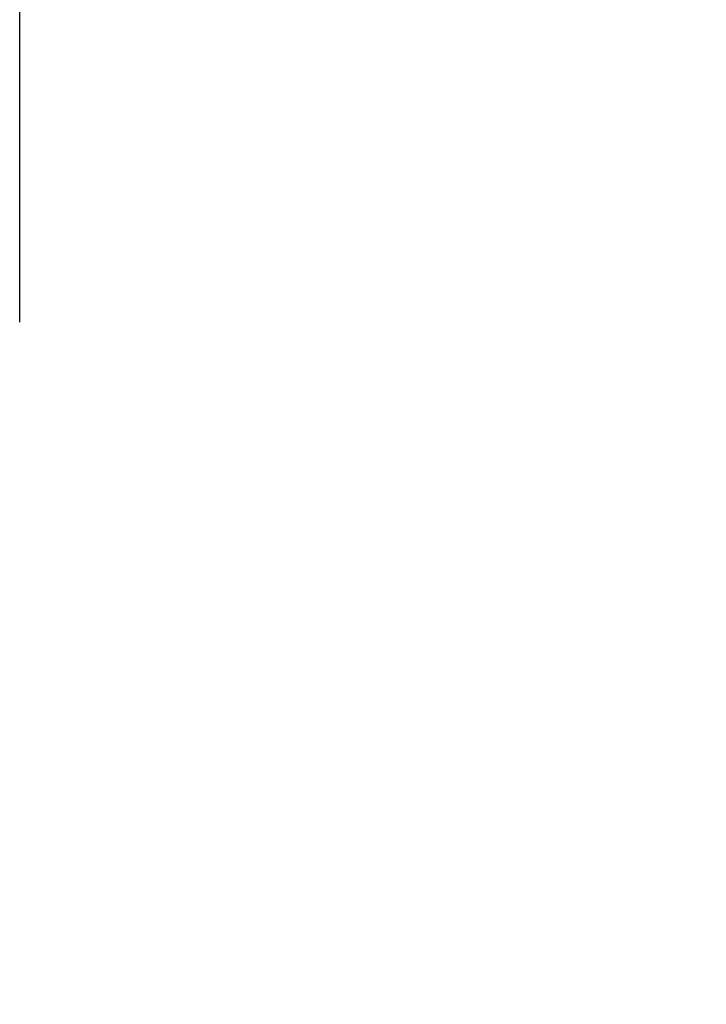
# Model space of a CAD drawing. Header units: millimetres. Extents: x 0 to 420, y 0 to 297.
# Tile 91 of 124: x 296.54 to 297.68, y 195.71 to 197.35. Entities that reach past the tile are written whole.
import ezdxf

# ---------------------------------------------------------------- set-up
doc = ezdxf.new("R2010")
doc.units = ezdxf.units.MM
doc.layers.add('QUOTE', color=174, linetype='Continuous')
doc.styles.add('SLDTEXTSTYLE3', font='TXT', dxfattribs={"width": 0.75})
doc.dimstyles.new('SLDDIMSTYLE0', dxfattribs={"dimtxt": 3, "dimasz": 3, "dimexe": 0, "dimexo": 0.0625, "dimgap": 0.75, "dimtad": 1, "dimdec": 0, "dimlfac": 27.746323, "dimrnd": 1e-09, "dimzin": 12, "dimdsep": 46, "dimtxsty": 'SLDTEXTSTYLE3', "dimsah": 1, "dimcen": 0.09, "dimadec": 0, "dimazin": 3, "dimtfac": 1, "dimtdec": 3, "dimtofl": 0, "dimtmove": 0, "dimatfit": 3, "dimfxl": 0, "dimfrac": 2, "dimtolj": 1, "dimtzin": 12, "dimarcsym": 0})

# ---------------------------------------------------------------- blocks, each defined once
blk = doc.blocks.new('_D')
at = {"layer": 'QUOTE'}
for p, q in [((296.5401, 196.8491), (296.5401, 201.868)), ((319.39, 196.8491), (319.39, 201.868)), ((296.5401, 199.868), (319.39, 199.868))]:
    blk.add_line(p, q, dxfattribs=at)
for points in [[(296.5401, 199.868), (299.5401, 199.368), (299.5401, 200.368)], [(319.39, 199.868), (316.39, 200.368), (316.39, 199.368)]]:
    blk.add_solid(points, dxfattribs=at)
at = {"layer": 'QUOTE', "insert": (304.6401, 203.7352), "char_height": 3, "attachment_point": 1, "style": 'SLDTEXTSTYLE3'}
blk.add_mtext('634', dxfattribs=at)

msp = doc.modelspace()

# ---------------------------------------------------------------- dimensions: what is measured, and where the dimension line sits
at = {"layer": 'QUOTE'}
dim = msp.add_linear_dim(base=(319.39, 199.86801), p1=(296.54012, 194.84909), p2=(319.39, 194.84909), dimstyle='SLDDIMSTYLE0', dxfattribs=at)
dim.commit()
dim.dimension.update_dxf_attribs({"geometry": '_D', "text_midpoint": (307.96506, 199.86801), "dimtype": 160})

doc.saveas('drawing.dxf')
